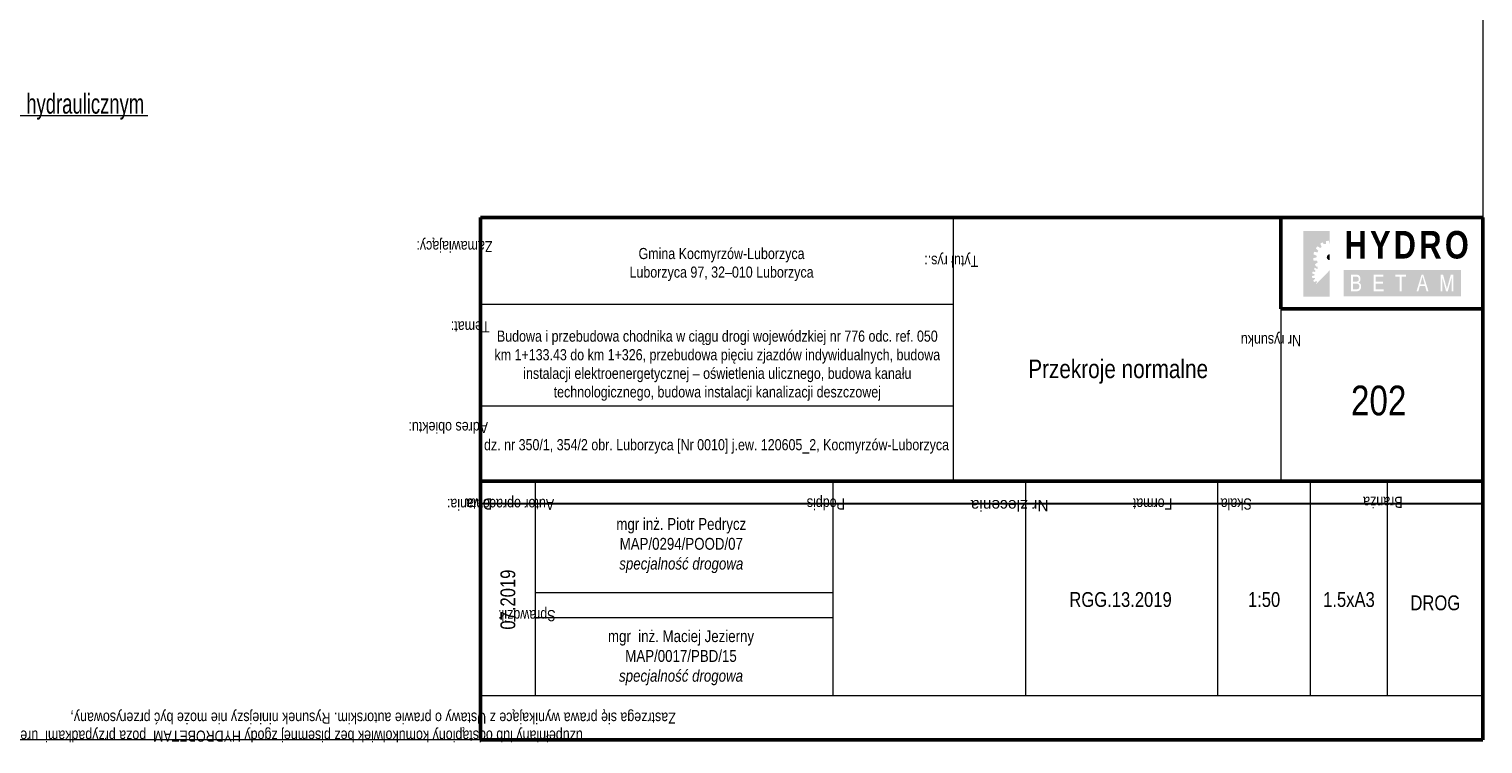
# Model space of a CAD drawing. Header units: metres. Extents: x 1435.1 to 1489, y 574.8 to 588.8.
# Tile 28 of 36: x 1478 to 1489, y 574.8 to 580.2. Entities that reach past the tile are written whole.
import ezdxf
from ezdxf.enums import TextEntityAlignment as Align

# ---------------------------------------------------------------- set-up
doc = ezdxf.new("R2010")
doc.units = ezdxf.units.M
doc.header["$MEASUREMENT"] = 0
doc.linetypes.add('DGN Style 1', pattern=[1.842793, 0.003066, -1.839727])
for name, color, linetype, lineweight in [('3_opisy', 7, 'Continuous', 0), ('_tabela', 7, 'Continuous', 0), ('Warstwa 3', 7, 'Continuous', 0)]:
    doc.layers.add(name, color=color, linetype=linetype, lineweight=lineweight)
doc.styles.add('ROMANS', font='arial.ttf', dxfattribs={"width": 0.8})
doc.styles.add('Style-Arial', font='arial.ttf')

msp = doc.modelspace()

# ---------------------------------------------------------------- hatches: boundary and pattern name
at = {"layer": '_tabela'}
h = msp.add_hatch(color=253, dxfattribs=at)
h.paths.add_polyline_path([(1487.74, 578.556, -0.03968), (1487.757, 578.566), (1487.766, 578.553), (1487.784, 578.553), (1487.784, 578.575, -0.03968), (1487.804, 578.578), (1487.81, 578.553), (1487.811, 578.553), (1487.811, 578.652), (1487.612, 578.652), (1487.612, 578.553), (1487.741, 578.553)])
h.paths.add_polyline_path([(1487.688, 578.475, -0.03968), (1487.693, 578.494), (1487.719, 578.49), (1487.722, 578.496), (1487.725, 578.501), (1487.706, 578.52, -0.03968), (1487.718, 578.536), (1487.74, 578.523), (1487.745, 578.527), (1487.75, 578.531), (1487.741, 578.553), (1487.612, 578.553), (1487.612, 578.354), (1487.7, 578.354), (1487.691, 578.363, -0.03968), (1487.699, 578.374), (1487.715, 578.364), (1487.718, 578.367), (1487.722, 578.37), (1487.716, 578.384), (1487.709, 578.381, -0.03968), (1487.699, 578.399), (1487.72, 578.414), (1487.718, 578.42), (1487.716, 578.426), (1487.689, 578.426, -0.03968), (1487.686, 578.446), (1487.712, 578.452), (1487.712, 578.458), (1487.713, 578.464)])
for color, points in [(256, [(1487.811, 578.475, 0.414214), (1487.789, 578.453, 0.414214), (1487.811, 578.431)]), (256, [(1487.612, 578.154), (1487.811, 578.354), (1487.811, 578.154)]), (253, [(1487.716, 578.266), (1487.713, 578.269), (1487.71, 578.273), (1487.693, 578.265, -0.03968), (1487.686, 578.277), (1487.701, 578.289), (1487.699, 578.293), (1487.698, 578.297), (1487.679, 578.297), (1487.677, 578.311), (1487.695, 578.315), (1487.696, 578.319), (1487.696, 578.323), (1487.678, 578.331), (1487.682, 578.344), (1487.7, 578.342), (1487.702, 578.345), (1487.704, 578.349), (1487.7, 578.354), (1487.612, 578.354), (1487.612, 578.154), (1487.707, 578.25, -0.002922), (1487.706, 578.25)])]:
    msp.add_hatch(color=color, dxfattribs=at).paths.add_polyline_path(points)
h = msp.add_hatch(color=256, dxfattribs=at)
h.paths.add_polyline_path([(1488.806, 578.156), (1487.916, 578.156), (1487.916, 578.356), (1488.806, 578.356)])
h.paths.add_polyline_path([(1488.022, 578.32, -0.019554), (1488.025, 578.319, -0.030467), (1488.027, 578.318, -0.03035), (1488.03, 578.317, -0.019275), (1488.032, 578.316, -0.016782), (1488.033, 578.315, -0.023779), (1488.035, 578.313, -0.020038), (1488.037, 578.311, -0.04144), (1488.039, 578.308, -0.028564), (1488.041, 578.305, -0.025176), (1488.042, 578.301, -0.029105), (1488.043, 578.298, -0.018382), (1488.044, 578.295, -0.022474), (1488.044, 578.291, -0.010211), (1488.044, 578.289, -0.015595), (1488.044, 578.287, -0.012927), (1488.044, 578.285, -0.012089), (1488.043, 578.282, -0.020046), (1488.043, 578.28, -0.016988), (1488.042, 578.277, -0.025553), (1488.041, 578.275, -0.019786), (1488.04, 578.272, -0.029539), (1488.039, 578.27, -0.026503), (1488.037, 578.267, -0.037871), (1488.034, 578.265, -0.031529), (1488.031, 578.263, -0.001638), (1488.031, 578.262, -0.025461), (1488.033, 578.261, -0.060861), (1488.039, 578.257, -0.063665), (1488.043, 578.252, -0.038079), (1488.046, 578.248, -0.036496), (1488.048, 578.243, -0.024254), (1488.049, 578.239, -0.029297), (1488.049, 578.234, -0.034112), (1488.049, 578.229, -0.02707), (1488.049, 578.224, -0.035437), (1488.047, 578.218, -0.03224), (1488.045, 578.213, -0.052864), (1488.042, 578.208, -0.061486), (1488.038, 578.203, -0.048655), (1488.032, 578.2, -0.055526), (1488.026, 578.197, -0.010011), (1488.024, 578.197, -0.007067), (1488.022, 578.196, -0.02658), (1488.019, 578.196, -0.016582), (1488.015, 578.196), (1487.973, 578.196), (1487.973, 578.321), (1488.011, 578.321, -0.012475), (1488.015, 578.321, -0.001918), (1488.018, 578.321, -0.024719)], flags=16)
h.paths.add_polyline_path([(1488.145, 578.196), (1488.145, 578.321), (1488.218, 578.321), (1488.218, 578.306), (1488.159, 578.306), (1488.159, 578.268), (1488.214, 578.268), (1488.214, 578.256), (1488.214, 578.253), (1488.159, 578.253), (1488.159, 578.211), (1488.22, 578.211), (1488.22, 578.196)], flags=16)
h.paths.add_polyline_path([(1488.342, 578.196), (1488.342, 578.306), (1488.309, 578.306), (1488.309, 578.321), (1488.388, 578.321), (1488.388, 578.306), (1488.355, 578.306), (1488.355, 578.196)], flags=16)
h.paths.add_polyline_path([(1488.483, 578.196), (1488.469, 578.196), (1488.507, 578.321), (1488.512, 578.321), (1488.52, 578.321), (1488.559, 578.196), (1488.545, 578.196), (1488.534, 578.234), (1488.514, 578.234), (1488.493, 578.234)], flags=16)
h.paths.add_polyline_path([(1488.706, 578.196), (1488.699, 578.196), (1488.692, 578.196), (1488.663, 578.302), (1488.663, 578.196), (1488.651, 578.196), (1488.651, 578.321), (1488.67, 578.321), (1488.699, 578.213), (1488.728, 578.321), (1488.747, 578.321), (1488.747, 578.196), (1488.735, 578.196), (1488.735, 578.302)], flags=16)
h = msp.add_hatch(color=256, dxfattribs=at)
h.paths.add_polyline_path([(1488.035, 578.231, 0.034112), (1488.035, 578.234, 0.029297), (1488.035, 578.237, 0.024255), (1488.034, 578.24, 0.036497), (1488.033, 578.243, 0.038078), (1488.032, 578.246, 0.063666), (1488.029, 578.248, 0.06086), (1488.027, 578.25, 0.034499), (1488.025, 578.251, 0.013375), (1488.02, 578.253, 0.042452), (1488.017, 578.253, 0.0326), (1488.012, 578.254), (1487.987, 578.254), (1487.987, 578.21), (1488.015, 578.21, 0.016582), (1488.017, 578.21, 0.02658), (1488.019, 578.211, 0.007067), (1488.021, 578.211, 0.01001), (1488.023, 578.212, 0.055526), (1488.026, 578.213, 0.048655), (1488.029, 578.215, 0.061486), (1488.031, 578.217, 0.052864), (1488.033, 578.22, 0.03224), (1488.034, 578.224, 0.035437), (1488.035, 578.227, 0.02707)])
h.paths.add_polyline_path([(1488.03, 578.293, 0.029105), (1488.03, 578.295, 0.025176), (1488.029, 578.297, 0.028563), (1488.028, 578.299, 0.041439), (1488.027, 578.301, 0.020038), (1488.026, 578.302, 0.023779), (1488.025, 578.302, 0.016784), (1488.024, 578.303, 0.019278), (1488.023, 578.304, 0.030346), (1488.022, 578.304, 0.030467), (1488.021, 578.305, 0.019546), (1488.019, 578.305, 0.01919), (1488.018, 578.306, 0.005588), (1488.017, 578.306, 0.001384), (1488.014, 578.306), (1487.987, 578.306), (1487.987, 578.268), (1488.012, 578.268, 0.021266), (1488.015, 578.269, 0.030671), (1488.017, 578.269, 0.004737), (1488.02, 578.27, 0.02264), (1488.021, 578.27, 0.036119), (1488.022, 578.27, 0.028298), (1488.024, 578.271, 0.031529), (1488.026, 578.273, 0.037871), (1488.027, 578.274, 0.026503), (1488.028, 578.275, 0.029538), (1488.029, 578.276, 0.019786), (1488.03, 578.278, 0.025554), (1488.03, 578.279, 0.016988), (1488.03, 578.281, 0.020046), (1488.031, 578.282, 0.012089), (1488.031, 578.284, 0.012927), (1488.031, 578.285, 0.015595), (1488.031, 578.287, 0.010211), (1488.031, 578.289, 0.022474), (1488.031, 578.291, 0.018382)])
h.paths.add_polyline_path([(1488.497, 578.247), (1488.514, 578.308), (1488.531, 578.247), (1488.514, 578.247)])

# ---------------------------------------------------------------- linework, layer by layer
at = {"layer": '3_opisy', "color": 7, "linetype": 'Continuous', "lineweight": 0}
msp.add_line((1478.859, 579.523), (1473.522, 579.523), dxfattribs=at)
at = {"layer": '_tabela', "lineweight": 53}
for p, q in [((1481.378, 578.753), (1481.378, 574.799)), ((1487.442, 578.062), (1487.442, 578.753)), ((1488.972, 578.753), (1488.972, 574.799)), ((1487.442, 578.062), (1488.972, 578.062)), ((1481.378, 576.758), (1488.972, 576.758))]:
    msp.add_line(p, q, dxfattribs=at)
at = {"layer": '_tabela', "lineweight": 13}
for p, q in [((1484.962, 576.758), (1484.962, 578.753)), ((1481.39, 578.098), (1484.962, 578.098)), ((1487.442, 578.062), (1487.442, 576.758)), ((1481.378, 577.328), (1484.962, 577.328)), ((1481.796, 575.134), (1481.796, 576.758)), ((1485.509, 575.134), (1485.509, 576.746)), ((1486.963, 575.134), (1486.963, 576.758)), ((1487.665, 575.134), (1487.665, 576.758)), ((1488.25, 575.134), (1488.25, 576.758))]:
    msp.add_line(p, q, dxfattribs=at)
at = {"layer": '_tabela', "lineweight": 30}
msp.add_line((1481.378, 576.588), (1488.972, 576.588), dxfattribs=at)
at = {"layer": '_tabela'}
msp.add_line((1481.378, 575.134), (1488.972, 575.134), dxfattribs=at)
at = {"layer": '_tabela', "lineweight": 53, "flags": 128}
for points in [[(1481.378, 578.753), (1488.972, 578.753)], [(1481.378, 574.799), (1488.972, 574.799)]]:
    msp.add_lwpolyline(points, dxfattribs=at)
at = {"layer": '_tabela', "lineweight": 13, "flags": 128}
for points in [[(1484.048, 576.758), (1484.048, 575.134)], [(1481.796, 575.916), (1484.048, 575.916)], [(1481.796, 575.726), (1484.048, 575.726)]]:
    msp.add_lwpolyline(points, dxfattribs=at)
at = {"layer": '_tabela', "linetype": 'DGN Style 1', "lineweight": 13, "ltscale": 0.1, "flags": 128}
msp.add_lwpolyline([(1488.267, 574.799), (1488.972, 574.799), (1488.972, 576.583)], dxfattribs=at)
at = {"layer": 'Warstwa 3', "color": 7, "linetype": 'Continuous', "lineweight": 0, "flags": 128}
msp.add_lwpolyline([(1435.059, 588.799), (1488.972, 588.799), (1488.972, 574.799), (1435.059, 574.799), (1435.059, 588.799)], close=True, dxfattribs=at)

# ---------------------------------------------------------------- texts
at = {"layer": '3_opisy', "color": 7, "linetype": 'Continuous', "lineweight": 0, "insert": (1474.29, 579.69), "char_height": 0.15, "attachment_point": 1, "style": 'Style-Arial'}
msp.add_mtext('\\H1x;\\W0.666667;warstwa mrozochronna z gruntu stabilizowanego spoiwem hydraulicznym\\P', dxfattribs=at)
at = {"layer": '_tabela', "style": 'ROMANS', "width": 0.8}
for s, height, p in [('Zamawiający:', 0.08437, (1481.47, 578.576)), ('Tytuł rys.:', 0.08437, (1485.149, 578.464)), ('Temat:', 0.0844, (1481.448, 577.968)), ('Adres obiektu:', 0.08437, (1481.436, 577.206)), ('Skala              Format', 0.08437, (1487.221, 576.627)), ('Zastrzega się prawa wynikające z Ustawy o prawie autorskim. Rysunek niniejszy nie może być przerysowany,', 0.084375, (1482.858, 575.006))]:
    msp.add_text(s, height=height, rotation=180, dxfattribs=at).set_placement(p)
at = {"layer": '_tabela', "style": 'ROMANS'}
for s, height, width, p in [('Nr rysunku', 0.0844, 0.8, (1487.366, 577.864)), ('Autor opracowania:', 0.08437, 0.8, (1481.531, 576.624)), ('Data', 0.0844, 0.8, (1481.366, 576.627)), ('Podpis', 0.0844, 0.8, (1483.995, 576.627)), ('Nr zlecenia', 0.08437, 1, (1485.387, 576.615)), ('Branża', 0.0844, 0.8, (1488.214, 576.64)), ('Sprawdził:', 0.0844, 0.8, (1481.73, 575.782)), ('uzupełniany lub odstąpiony komukolwiek bez pisemnej zgody HYDROBETAM  poza przypadkami  uregulowanymi  w umowie nr RGG.13.2019', 0.084375, 0.8, (1479.18, 574.87))]:
    msp.add_text(s, height=height, rotation=180, dxfattribs=dict(at, width=width)).set_placement(p, align=Align.CENTER)
at = {"layer": '_tabela', "lineweight": 53, "insert": (1487.923, 578.652), "char_height": 0.20883, "width": 1.31294, "attachment_point": 1, "style": 'ROMANS'}
msp.add_mtext('\\fArial|b1|i0|c238238|p39;\\H1x;\\W0.8;\\T1.150;HYDRO', dxfattribs=at)
at = {"layer": '_tabela', "lineweight": 30, "attachment_point": 5, "style": 'ROMANS'}
for s, insert, char_height, width in [('\\H1x;\\W0.8;Gmina Kocmyrzów-Luborzyca\\PLuborzyca 97, 32–010 Luborzyca', (1483.205, 578.398), 0.08437, 3.43281), ('\\H1x;\\W0.8;Budowa i przebudowa chodnika w ciągu drogi wojewódzkiej nr 776 odc. ref. 050 km 1+133.43 do km 1+326, przebudowa pięciu zjazdów indywidualnych, budowa instalacji elektroenergetycznej – oświetlenia ulicznego, budowa kanału technologicznego, budowa instalacji kanalizacji deszczowej', (1483.173, 577.632), 0.084375, 3.43281), ('\\H1x;\\W0.8;Przekroje normalne', (1486.209, 577.587), 0.14062, 2.46626), ('\\H1x;\\W0.8;202', (1488.182, 577.367), 0.225, 2.46626), ('\\H1x;\\W0.8;dz. nr 350/1, 354/2 obr. Luborzyca [Nr 0010] j.ew. 120605_2, Kocmyrzów-Luborzyca', (1483.167, 577.021), 0.08437, 3.58363), ('\\H1x;\\W0.8;mgr inż. Piotr Pedrycz\\PMAP/0294/POOD/07\\P\\fArial|b0|i1|c238238|p39;specjalność drogowa', (1482.9, 576.27), 0.09, 2.46626), ('\\H1x;\\W0.8;\\A1;RGG.13.2019', (1486.227, 575.861), 0.1125, 0.7013), ('\\H1x;\\W0.8;1:50', (1487.314, 575.861), 0.1125, 0.7013), ('\\H1x;\\W0.8;1.5xA3', (1487.957, 575.861), 0.1125, 0.585), ('\\H1x;\\W0.8;DROG', (1488.611, 575.836), 0.1125, 0.72197), ('\\H1x;\\W0.8;mgr  inż. Maciej Jezierny\\PMAP/0017/PBD/15\\P\\fArial|b0|i1|c238238|p39;specjalność drogowa', (1482.898, 575.421), 0.09, 2.46626)]:
    msp.add_mtext(s, dxfattribs=dict(at, insert=insert, char_height=char_height, width=width))
at = {"layer": '_tabela', "lineweight": 30, "insert": (1481.587, 575.861), "char_height": 0.1125, "width": 1.45375, "attachment_point": 5, "rotation": 90, "style": 'ROMANS'}
msp.add_mtext('\\H1x;\\W0.8;07.2019', dxfattribs=at)

doc.saveas('drawing.dxf')
